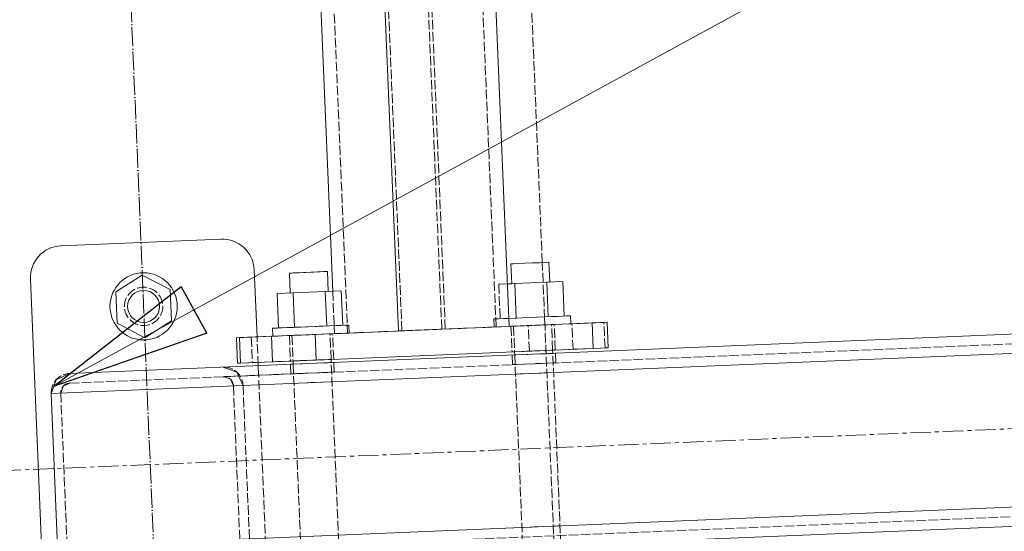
# Model space of a CAD drawing. Header units: millimetres. Extents: x -15129 to 9171, y -18789 to 5877.
# Tile 109 of 256: x -11875 to -11567, y -5384 to -5224. Entities that reach past the tile are written whole.
import ezdxf

# ---------------------------------------------------------------- set-up
doc = ezdxf.new("R2010")
doc.units = ezdxf.units.MM
for name, pattern in [('ACAD_ISO02W100', [15, 12, -3]), ('ACAD_ISO04W100', [30, 24, -3, 0, -3]), ('CENTER', [50.8, 31.75, -6.35, 6.35, -6.35])]:
    doc.linetypes.add(name, pattern=pattern)
for name, color, linetype in [('AS_Belki', 145, 'Continuous'), ('AS_Blachy', 30, 'Continuous'), ('AS_Kotwy', 9, 'Continuous'), ('AS_Sciany betonowe', 252, 'Continuous'), ('AS_Siatki', 72, 'Continuous'), ('AS_Sruby', 9, 'Continuous')]:
    doc.layers.add(name, color=color, linetype=linetype)

msp = doc.modelspace()

# ---------------------------------------------------------------- linework, layer by layer
at = {"color": 7, "lineweight": 13}
msp.add_line((-11864.16, -5338.54), (-11585.73, -5186.34), dxfattribs=at)
at = {"color": 5, "linetype": 'CENTER', "lineweight": 13, "ltscale": 0.2}
msp.add_line((-13078.55, -5414.84, 76020), (-9700.86, -5273.96, 38010), dxfattribs=at)
at = {"color": 0, "linetype": 'ByBlock', "lineweight": -2}
for p, q in [((-11864.16, -5338.54), (-11824.28, -5307.24)), ((-11816.29, -5321.87), (-11824.28, -5307.24)), ((-11816.29, -5321.87), (-11864.16, -5338.54))]:
    msp.add_line(p, q, dxfattribs=at)
at = {"layer": 'AS_Belki', "color": 145, "linetype": 'Continuous', "lineweight": 13, "ltscale": 0.25}
for p, q in [((-11756.44, -5321.15), (-11838.67, -3349.2)), ((-11721.83, -5319.71), (-11804.06, -3347.75)), ((-11858.23, -3360.02), (-11776.98, -5308.7)), ((-11859.2, -5334.45), (-9803.24, -5248.7)), ((-9796.99, -5254.44), (-11864.95, -5340.69)), ((-11862.95, -5388.65), (-9794.99, -5302.4)), ((-11856.7, -5394.4), (-9800.73, -5308.65)), ((-11756.44, -5321.15), (-11721.83, -5319.71)), ((-11863.37, -5336.38), (-11864.95, -5340.69)), ((-11863.37, -5336.38), (-11864.95, -5340.69)), ((-11859.2, -5334.45), (-11863.37, -5336.38)), ((-11864.95, -5340.69), (-11862.95, -5388.65))]:
    msp.add_line(p, q, dxfattribs=at)
at = {"layer": 'AS_Belki', "color": 84, "linetype": 'ACAD_ISO02W100', "lineweight": 13, "ltscale": 0.25}
for p, q in [((-11755.34, -5321.11), (-11837.57, -3349.15)), ((-11742.91, -5320.59), (-11825.14, -3348.63)), ((-11741.81, -5320.54), (-11824.04, -3348.59)), ((-11725.92, -5319.88), (-11808.15, -3347.92)), ((-11854.45, -3352.36), (-11772.43, -5319.32)), ((-11859.08, -5337.45), (-10089.93, -5263.66)), ((-11856.83, -5391.4), (-9800.86, -5305.65)), ((-11776.98, -5308.7), (-11776.53, -5319.49)), ((-11776.53, -5319.49), (-11776.42, -5321.99)), ((-11772.43, -5319.32), (-11772.33, -5321.82)), ((-11772.33, -5321.81), (-11755.34, -5321.11)), ((-11771.81, -5321.8), (-11756.44, -5321.16)), ((-11742.91, -5320.59), (-11721.83, -5319.71)), ((-11776.42, -5321.99), (-11771.81, -5321.79)), ((-11771.81, -5321.79), (-11772.33, -5321.82)), ((-11720.93, -5328.68), (-11720.23, -5328.65)), ((-11720.93, -5328.68), (-11720.12, -5328.65)), ((-11720.93, -5328.68), (-11720.8, -5331.68)), ((-11720.23, -5328.65), (-11715.98, -5328.47)), ((-11720.12, -5328.65), (-11717.67, -5328.54)), ((-11715.98, -5328.47), (-11710.68, -5328.25)), ((-11710.68, -5328.25), (-11707.42, -5328.12)), ((-11710.68, -5328.25), (-11708.23, -5328.15)), ((-11708.12, -5328.15), (-11708.23, -5328.15)), ((-11707.42, -5328.12), (-11708.12, -5328.15)), ((-11707.29, -5331.11), (-11707.42, -5328.12)), ((-11811.24, -5332.45), (-11806.93, -5334.03)), ((-11806.93, -5334.03), (-11811.24, -5332.45)), ((-11790.15, -5331.57), (-11789.34, -5331.53)), ((-11790.15, -5331.57), (-11789.45, -5331.54)), ((-11790.15, -5331.57), (-11790.03, -5334.57)), ((-11789.45, -5331.54), (-11785.21, -5331.36)), ((-11789.34, -5331.53), (-11786.89, -5331.43)), ((-11781.58, -5331.21), (-11777.45, -5331.04)), ((-11779.9, -5331.14), (-11776.64, -5331)), ((-11777.34, -5331.03), (-11777.45, -5331.04)), ((-11776.64, -5331), (-11777.34, -5331.03)), ((-11776.51, -5334), (-11776.64, -5331)), ((-11719.99, -5331.64), (-11720.8, -5331.68)), ((-11720.8, -5331.68), (-11720.11, -5331.65)), ((-11715.86, -5331.47), (-11720.11, -5331.65)), ((-11717.55, -5331.54), (-11719.99, -5331.64)), ((-11710.55, -5331.25), (-11717.55, -5331.54)), ((-11717.55, -5331.54), (-11712.24, -5331.32)), ((-11708.1, -5331.15), (-11712.24, -5331.32)), ((-11707.29, -5331.11), (-11710.55, -5331.25)), ((-11708.1, -5331.15), (-11707.99, -5331.14)), ((-11707.99, -5331.14), (-11707.29, -5331.11)), ((-11790.03, -5334.57), (-11811.12, -5335.44)), ((-11811.12, -5335.44), (-11808.96, -5336.23)), ((-11808.96, -5336.23), (-11808, -5338.32)), ((-11808.96, -5336.23), (-11808, -5338.32)), ((-11806.93, -5334.03), (-11805, -5338.19)), ((-11805, -5338.19), (-11806.37, -5335.25)), ((-11789.21, -5334.53), (-11790.03, -5334.57)), ((-11790.03, -5334.57), (-11789.33, -5334.54)), ((-11785.08, -5334.36), (-11789.33, -5334.54)), ((-11789.21, -5334.53), (-11777.33, -5334.04)), ((-11786.77, -5334.43), (-11789.21, -5334.53)), ((-11781.46, -5334.21), (-11777.33, -5334.04)), ((-11776.51, -5334), (-11779.77, -5334.14)), ((-11776.51, -5334), (-11777.33, -5334.04)), ((-11777.33, -5334.04), (-11777.21, -5334.03)), ((-11777.21, -5334.03), (-11776.51, -5334)), ((-11707.98, -5334.15), (-11719.87, -5334.64)), ((-11861.16, -5338.41), (-11861.95, -5340.57)), ((-11861.95, -5340.57), (-11861.16, -5338.41)), ((-11859.08, -5337.45), (-11861.16, -5338.41)), ((-11861.16, -5338.41), (-11859.08, -5337.45)), ((-11808, -5338.32), (-11806, -5386.28)), ((-11808, -5338.32), (-11806, -5386.28)), ((-11803, -5386.15), (-11805, -5338.19)), ((-11777.2, -5337.03), (-11789.09, -5337.53)), ((-11859.95, -5388.53), (-11861.95, -5340.57)), ((-11717.87, -5382.6), (-11705.98, -5382.1))]:
    msp.add_line(p, q, dxfattribs=at)
at = {"layer": 'AS_Belki', "color": 84, "linetype": 'ACAD_ISO02W100', "lineweight": 13, "ltscale": 0.25, "extrusion": (-1.10188e-15, -3.00913e-15, -1)}
msp.add_arc((11810.99, -5338.44), 6, 87.6117, 177.6117, dxfattribs=at)
at = {"layer": 'AS_Belki', "color": 84, "linetype": 'ACAD_ISO02W100', "lineweight": 13, "ltscale": 0.25, "extrusion": (2.62098e-15, 1.09995e-15, -1)}
msp.add_arc((11858.95, -5340.44), 6, 357.6117, 87.6117, dxfattribs=at)
at = {"layer": 'AS_Belki', "color": 84, "linetype": 'ACAD_ISO02W100', "lineweight": 13, "ltscale": 0.25}
for centre, start, end in [((-11810.99, -5338.44), 2.3883, 92.3883), ((-11858.95, -5340.44), 92.3883, 182.3883)]:
    msp.add_arc(centre, 3, start, end, dxfattribs=at)
at = {"layer": 'AS_Blachy', "color": 145, "linetype": 'Continuous', "lineweight": 13, "ltscale": 0.25}
for p, q in [((-11811.91, -5292.44), (-11861.87, -5294.52)), ((-11800.63, -5323), (-11801.5, -5302.02)), ((-11871.44, -5304.93), (-11866.48, -5423.85)), ((-11695.9, -5318.63), (-11691.25, -5318.44)), ((-11690.91, -5326.43), (-11691.25, -5318.44)), ((-11746.94, -5320.76), (-11782.43, -5322.24)), ((-11721.83, -5319.71), (-11695.9, -5318.63)), ((-11721.3, -5319.69), (-11720.49, -5319.65)), ((-11720.61, -5319.66), (-11721.3, -5319.69)), ((-11720.61, -5319.66), (-11716.36, -5319.48)), ((-11711.05, -5319.26), (-11716.36, -5319.48)), ((-11707.79, -5319.12), (-11711.05, -5319.26)), ((-11708.49, -5319.15), (-11708.6, -5319.16)), ((-11707.79, -5319.12), (-11708.49, -5319.15)), ((-11702.24, -5318.89), (-11702.45, -5318.9)), ((-11692.25, -5318.48), (-11702.24, -5318.89)), ((-11695.57, -5326.62), (-11695.9, -5318.63)), ((-11807.07, -5323.27), (-11802.41, -5323.07)), ((-11807.07, -5323.27), (-11806.07, -5323.22)), ((-11807.07, -5323.27), (-11806.74, -5331.26)), ((-11806.07, -5323.22), (-11796.08, -5322.81)), ((-11806.07, -5323.22), (-11805.74, -5331.22)), ((-11802.41, -5323.07), (-11795.73, -5322.79)), ((-11796.08, -5322.81), (-11790.01, -5322.55)), ((-11796.08, -5322.81), (-11795.75, -5330.8)), ((-11790.53, -5322.58), (-11789.71, -5322.54)), ((-11789.83, -5322.55), (-11790.53, -5322.58)), ((-11790.01, -5322.55), (-11782.43, -5322.24)), ((-11789.83, -5322.55), (-11785.58, -5322.37)), ((-11780.27, -5322.15), (-11785.58, -5322.37)), ((-11782.43, -5322.24), (-11782.1, -5330.23)), ((-11777.01, -5322.01), (-11780.27, -5322.15)), ((-11777.83, -5322.05), (-11777.71, -5322.04)), ((-11777.71, -5322.04), (-11777.01, -5322.01)), ((-11782.1, -5330.23), (-11695.57, -5326.62)), ((-11695.57, -5326.62), (-11690.91, -5326.43)), ((-11795.75, -5330.8), (-11789.68, -5330.55)), ((-11789.68, -5330.55), (-11785.1, -5330.36)), ((-11785.1, -5330.36), (-11782.1, -5330.23)), ((-11806.74, -5331.26), (-11805.74, -5331.22)), ((-11805.74, -5331.22), (-11795.75, -5330.8)), ((-11800.25, -5331.99), (-11800.3, -5330.99))]:
    msp.add_line(p, q, dxfattribs=at)
at = {"layer": 'AS_Blachy', "color": 84, "linetype": 'ACAD_ISO02W100', "lineweight": 13, "ltscale": 0.25}
for p, q in [((-11691.11, -5318.43), (-11692.25, -5318.48)), ((-11691.25, -5318.44), (-11691.11, -5318.43)), ((-11721.83, -5319.71), (-11746.94, -5320.76)), ((-11725.92, -5319.88), (-11726.51, -5319.91)), ((-11721.3, -5319.69), (-11720.97, -5327.68)), ((-11720.49, -5319.65), (-11718.05, -5319.55)), ((-11718.05, -5319.55), (-11712.74, -5319.33)), ((-11708.3, -5319.15), (-11715.89, -5319.46)), ((-11715.55, -5327.46), (-11715.89, -5319.46)), ((-11712.74, -5319.33), (-11708.6, -5319.16)), ((-11702.45, -5318.9), (-11708.3, -5319.15)), ((-11707.46, -5327.12), (-11707.79, -5319.12)), ((-11701.9, -5326.89), (-11702.24, -5318.89)), ((-11691.91, -5326.47), (-11692.25, -5318.48)), ((-11802.41, -5323.07), (-11802.08, -5331.06)), ((-11797.75, -5391.94), (-11800.63, -5323)), ((-11795.66, -5322.79), (-11795.73, -5322.79)), ((-11782.43, -5322.24), (-11795.12, -5322.77)), ((-11790.53, -5322.58), (-11790.19, -5330.57)), ((-11789.71, -5322.54), (-11787.27, -5322.44)), ((-11787.27, -5322.44), (-11781.96, -5322.22)), ((-11781.96, -5322.22), (-11777.83, -5322.05)), ((-11776.68, -5330.01), (-11777.01, -5322.01)), ((-11720.97, -5327.68), (-11720.27, -5327.65)), ((-11720.97, -5327.68), (-11720.16, -5327.65)), ((-11720.27, -5327.65), (-11716.02, -5327.48)), ((-11717.71, -5327.55), (-11720.16, -5327.65)), ((-11717.71, -5327.55), (-11712.4, -5327.32)), ((-11716.02, -5327.48), (-11710.72, -5327.25)), ((-11707.97, -5327.14), (-11715.55, -5327.46)), ((-11712.4, -5327.32), (-11708.27, -5327.15)), ((-11710.72, -5327.25), (-11707.46, -5327.12)), ((-11708.27, -5327.15), (-11708.16, -5327.15)), ((-11708.16, -5327.15), (-11707.46, -5327.12)), ((-11701.9, -5326.89), (-11707.97, -5327.14)), ((-11691.91, -5326.47), (-11701.9, -5326.89)), ((-11690.91, -5326.43), (-11691.91, -5326.47)), ((-11802.08, -5331.06), (-11782.1, -5330.23)), ((-11790.19, -5330.57), (-11789.38, -5330.53)), ((-11789.49, -5330.54), (-11790.19, -5330.57)), ((-11789.49, -5330.54), (-11785.25, -5330.36)), ((-11786.93, -5330.43), (-11789.38, -5330.53)), ((-11786.93, -5330.43), (-11781.63, -5330.21)), ((-11779.94, -5330.14), (-11785.25, -5330.36)), ((-11781.63, -5330.21), (-11777.49, -5330.04)), ((-11779.94, -5330.14), (-11776.68, -5330.01)), ((-11777.49, -5330.04), (-11777.38, -5330.03)), ((-11776.68, -5330.01), (-11777.38, -5330.03)), ((-11802.08, -5331.06), (-11806.74, -5331.26)), ((-11800.13, -5334.99), (-11800.25, -5331.99))]:
    msp.add_line(p, q, dxfattribs=at)
msp.add_circle((-11836.06, -5313.47), 6, dxfattribs=at)
at = {"layer": 'AS_Blachy', "color": 145, "linetype": 'Continuous', "lineweight": 13, "ltscale": 0.25}
for centre, start, end in [((-11811.5, -5302.43), 2.3883, 92.3883), ((-11861.45, -5304.52), 92.3883, 182.3883)]:
    msp.add_arc(centre, 10, start, end, dxfattribs=at)
at = {"layer": 'AS_Kotwy', "color": 145, "linetype": 'Continuous', "lineweight": 13, "ltscale": 0.25}
for p, q in [((-11836.47, -5303.67), (-11844.74, -5308.92)), ((-11827.78, -5308.22), (-11836.47, -5303.67)), ((-11844.74, -5308.92), (-11844.33, -5318.71)), ((-11827.37, -5318.01), (-11827.78, -5308.22)), ((-11835.65, -5323.26), (-11827.37, -5318.01)), ((-11844.33, -5318.71), (-11835.65, -5323.26))]:
    msp.add_line(p, q, dxfattribs=at)
for radius in [10.5, 5]:
    msp.add_circle((-11836.06, -5313.47), radius, dxfattribs=at)
at = {"layer": 'AS_Sciany betonowe', "color": 145, "linetype": 'ACAD_ISO02W100', "lineweight": 13, "ltscale": 0.25}
msp.add_line((-11711.52, -5299.76), (-11792.54, -3357.28), dxfattribs=at)
at = {"layer": 'AS_Sciany betonowe', "color": 84, "linetype": 'ACAD_ISO02W100', "lineweight": 13, "ltscale": 0.25}
for p, q in [((-11711.26, -5305.96), (-11711.52, -5299.76)), ((-11707.04, -5407.17), (-11711.52, -5299.76)), ((-11710.71, -5319.25), (-11710.81, -5316.75)), ((-11710.33, -5328.24), (-11710.37, -5327.24))]:
    msp.add_line(p, q, dxfattribs=at)
at = {"layer": 'AS_Siatki', "color": 20, "linetype": 'ACAD_ISO04W100', "lineweight": 13, "ltscale": 0.25}
msp.add_line((-11347.6, -17024.7), (-12017.05, -973.9), dxfattribs=at)
at = {"layer": 'AS_Sruby', "color": 145, "linetype": 'Continuous', "lineweight": 13, "ltscale": 0.25}
for p, q in [((-11716.91, -5299.99), (-11719.01, -5300.08)), ((-11714.58, -5299.89), (-11716.91, -5299.99)), ((-11712.36, -5299.8), (-11714.58, -5299.89)), ((-11710.6, -5299.73), (-11712.36, -5299.8)), ((-11709.57, -5299.68), (-11710.6, -5299.73)), ((-11709.42, -5299.68), (-11709.57, -5299.68)), ((-11709.16, -5305.87), (-11709.42, -5299.68)), ((-11789.77, -5303.03), (-11790.53, -5303.06)), ((-11790.53, -5303.06), (-11790.27, -5309.25)), ((-11788.23, -5302.96), (-11789.77, -5303.03)), ((-11786.13, -5302.88), (-11788.23, -5302.96)), ((-11783.8, -5302.78), (-11786.13, -5302.88)), ((-11781.59, -5302.69), (-11783.8, -5302.78)), ((-11779.83, -5302.61), (-11781.59, -5302.69)), ((-11778.79, -5302.57), (-11779.83, -5302.61)), ((-11778.64, -5302.56), (-11778.79, -5302.57)), ((-11778.38, -5308.76), (-11778.64, -5302.56)), ((-11720.55, -5300.14), (-11721.3, -5300.17)), ((-11721.3, -5300.17), (-11721.05, -5306.37)), ((-11719.01, -5300.08), (-11720.55, -5300.14)), ((-11710.1, -5305.91), (-11720.11, -5306.33)), ((-11705.1, -5305.7), (-11710.1, -5305.91)), ((-11710.1, -5305.91), (-11709.65, -5316.7)), ((-11704.65, -5316.49), (-11705.1, -5305.7)), ((-11789.33, -5309.21), (-11794.33, -5309.42)), ((-11779.32, -5308.8), (-11789.33, -5309.21)), ((-11789.33, -5309.21), (-11788.88, -5320)), ((-11774.32, -5308.59), (-11779.32, -5308.8)), ((-11779.32, -5308.8), (-11778.87, -5319.59)), ((-11773.87, -5319.38), (-11774.32, -5308.59)), ((-11720.11, -5306.33), (-11722.38, -5306.42)), ((-11720.11, -5306.33), (-11719.66, -5317.12)), ((-11794.33, -5309.42), (-11793.88, -5320.21)), ((-11721.93, -5317.21), (-11719.95, -5317.13)), ((-11719.95, -5317.13), (-11717.76, -5317.04)), ((-11717.76, -5317.04), (-11715.44, -5316.94)), ((-11715.44, -5316.94), (-11713.09, -5316.84)), ((-11713.09, -5316.84), (-11710.8, -5316.75)), ((-11710.8, -5316.75), (-11708.66, -5316.66)), ((-11708.66, -5316.66), (-11706.75, -5316.58)), ((-11706.75, -5316.58), (-11705.14, -5316.51)), ((-11705.14, -5316.51), (-11703.9, -5316.46)), ((-11703.9, -5316.46), (-11703.07, -5316.43)), ((-11703.07, -5316.43), (-11702.69, -5316.41)), ((-11702.58, -5318.91), (-11702.69, -5316.41)), ((-11795.84, -5320.29), (-11795.73, -5322.79)), ((-11795.76, -5320.29), (-11795.84, -5320.29)), ((-11795.76, -5320.29), (-11795.23, -5320.27)), ((-11795.23, -5320.27), (-11794.26, -5320.23)), ((-11794.26, -5320.23), (-11792.89, -5320.17)), ((-11792.89, -5320.17), (-11791.17, -5320.1)), ((-11791.17, -5320.1), (-11789.18, -5320.02)), ((-11789.18, -5320.02), (-11786.98, -5319.93)), ((-11786.98, -5319.93), (-11784.66, -5319.83)), ((-11784.66, -5319.83), (-11782.31, -5319.73)), ((-11782.31, -5319.73), (-11780.02, -5319.64)), ((-11780.02, -5319.64), (-11777.88, -5319.55)), ((-11777.88, -5319.55), (-11775.97, -5319.47)), ((-11775.97, -5319.47), (-11774.36, -5319.4)), ((-11774.36, -5319.4), (-11773.12, -5319.35)), ((-11773.12, -5319.35), (-11772.29, -5319.31)), ((-11772.29, -5319.31), (-11771.91, -5319.3)), ((-11771.81, -5321.79), (-11771.91, -5319.3)), ((-11702.97, -5318.92), (-11702.58, -5318.91)), ((-11795.73, -5322.79), (-11795.66, -5322.79)), ((-11795.12, -5322.77), (-11795.66, -5322.79)), ((-11795.12, -5322.77), (-11794.15, -5322.73)), ((-11794.15, -5322.73), (-11792.78, -5322.67)), ((-11792.78, -5322.67), (-11791.07, -5322.6)), ((-11791.07, -5322.6), (-11789.07, -5322.51)), ((-11789.07, -5322.51), (-11786.87, -5322.42)), ((-11786.87, -5322.42), (-11784.55, -5322.33)), ((-11784.55, -5322.33), (-11782.2, -5322.23)), ((-11782.2, -5322.23), (-11779.92, -5322.13)), ((-11779.92, -5322.13), (-11777.78, -5322.04)), ((-11777.78, -5322.04), (-11775.86, -5321.96)), ((-11775.86, -5321.96), (-11774.26, -5321.9)), ((-11774.26, -5321.9), (-11773.02, -5321.85)), ((-11773.02, -5321.85), (-11772.19, -5321.81)), ((-11772.19, -5321.81), (-11771.81, -5321.79)), ((-11720.16, -5327.65), (-11720.12, -5328.65)), ((-11708.23, -5328.15), (-11708.27, -5327.15)), ((-11789.38, -5330.54), (-11789.34, -5331.53)), ((-11777.45, -5331.04), (-11777.49, -5330.04))]:
    msp.add_line(p, q, dxfattribs=at)
at = {"layer": 'AS_Sruby', "color": 84, "linetype": 'ACAD_ISO02W100', "lineweight": 13, "ltscale": 0.25}
for p, q in [((-11709.42, -5299.68), (-11710.17, -5299.71)), ((-11790.37, -5303.05), (-11790.53, -5303.06)), ((-11789.34, -5303.01), (-11790.37, -5303.05)), ((-11787.58, -5302.94), (-11789.34, -5303.01)), ((-11785.36, -5302.84), (-11787.58, -5302.94)), ((-11783.03, -5302.75), (-11785.36, -5302.84)), ((-11780.93, -5302.66), (-11783.03, -5302.75)), ((-11779.83, -5302.61), (-11780.93, -5302.66)), ((-11778.64, -5302.56), (-11779.39, -5302.59)), ((-11721.15, -5300.17), (-11721.3, -5300.17)), ((-11720.55, -5300.14), (-11721.15, -5300.17)), ((-11709.16, -5305.87), (-11709.31, -5305.88)), ((-11778.38, -5308.76), (-11778.53, -5308.76)), ((-11721.05, -5306.37), (-11725.11, -5306.54)), ((-11722.38, -5306.42), (-11725.11, -5306.54)), ((-11725.11, -5306.54), (-11724.66, -5317.33)), ((-11720.29, -5306.33), (-11721.05, -5306.37)), ((-11720.11, -5306.33), (-11720.29, -5306.33)), ((-11790.11, -5309.25), (-11790.27, -5309.25)), ((-11726.62, -5317.41), (-11726.23, -5317.39)), ((-11726.62, -5317.41), (-11726.54, -5317.4)), ((-11726.62, -5317.41), (-11726.51, -5319.91)), ((-11726.54, -5317.4), (-11726.04, -5317.38)), ((-11726.23, -5317.39), (-11726.04, -5317.38)), ((-11726.04, -5317.38), (-11726.01, -5317.38)), ((-11726.01, -5317.38), (-11725.04, -5317.34)), ((-11725.04, -5317.34), (-11723.67, -5317.28)), ((-11724.66, -5317.33), (-11721.93, -5317.21)), ((-11723.67, -5317.28), (-11721.95, -5317.21)), ((-11721.95, -5317.21), (-11721.93, -5317.21)), ((-11721.93, -5317.21), (-11719.66, -5317.12)), ((-11703.3, -5316.44), (-11702.77, -5316.41)), ((-11702.77, -5316.41), (-11702.69, -5316.41)), ((-11795.84, -5320.29), (-11795.46, -5320.28)), ((-11795.46, -5320.28), (-11794.63, -5320.24)), ((-11794.63, -5320.24), (-11793.88, -5320.21)), ((-11793.88, -5320.21), (-11789.18, -5320.02)), ((-11788.88, -5320), (-11784.92, -5319.84)), ((-11784.92, -5319.84), (-11778.87, -5319.59)), ((-11772.52, -5319.32), (-11771.99, -5319.3)), ((-11771.99, -5319.3), (-11771.91, -5319.3)), ((-11726.51, -5319.91), (-11726.13, -5319.89)), ((-11726.51, -5319.91), (-11726.43, -5319.9)), ((-11720.49, -5319.65), (-11720.16, -5327.65)), ((-11720.34, -5319.65), (-11720.49, -5319.65)), ((-11720.32, -5319.65), (-11720.49, -5319.65)), ((-11708.76, -5319.16), (-11708.64, -5319.16)), ((-11708.64, -5319.16), (-11708.6, -5319.16)), ((-11708.27, -5327.15), (-11708.6, -5319.16)), ((-11702.66, -5318.91), (-11703.19, -5318.93)), ((-11702.66, -5318.91), (-11702.58, -5318.91)), ((-11795.73, -5322.79), (-11795.35, -5322.78)), ((-11795.35, -5322.78), (-11795.12, -5322.77)), ((-11789.71, -5322.54), (-11789.38, -5330.54)), ((-11789.56, -5322.54), (-11789.71, -5322.54)), ((-11777.98, -5322.05), (-11777.79, -5322.04)), ((-11777.83, -5322.05), (-11777.79, -5322.04)), ((-11777.49, -5330.04), (-11777.83, -5322.05)), ((-11771.88, -5321.8), (-11771.81, -5321.79)), ((-11720.12, -5328.65), (-11717.62, -5388.59)), ((-11705.73, -5388.1), (-11708.23, -5328.15)), ((-11789.34, -5331.53), (-11786.84, -5391.48)), ((-11774.95, -5390.99), (-11777.45, -5331.04))]:
    msp.add_line(p, q, dxfattribs=at)

doc.saveas('drawing.dxf')
